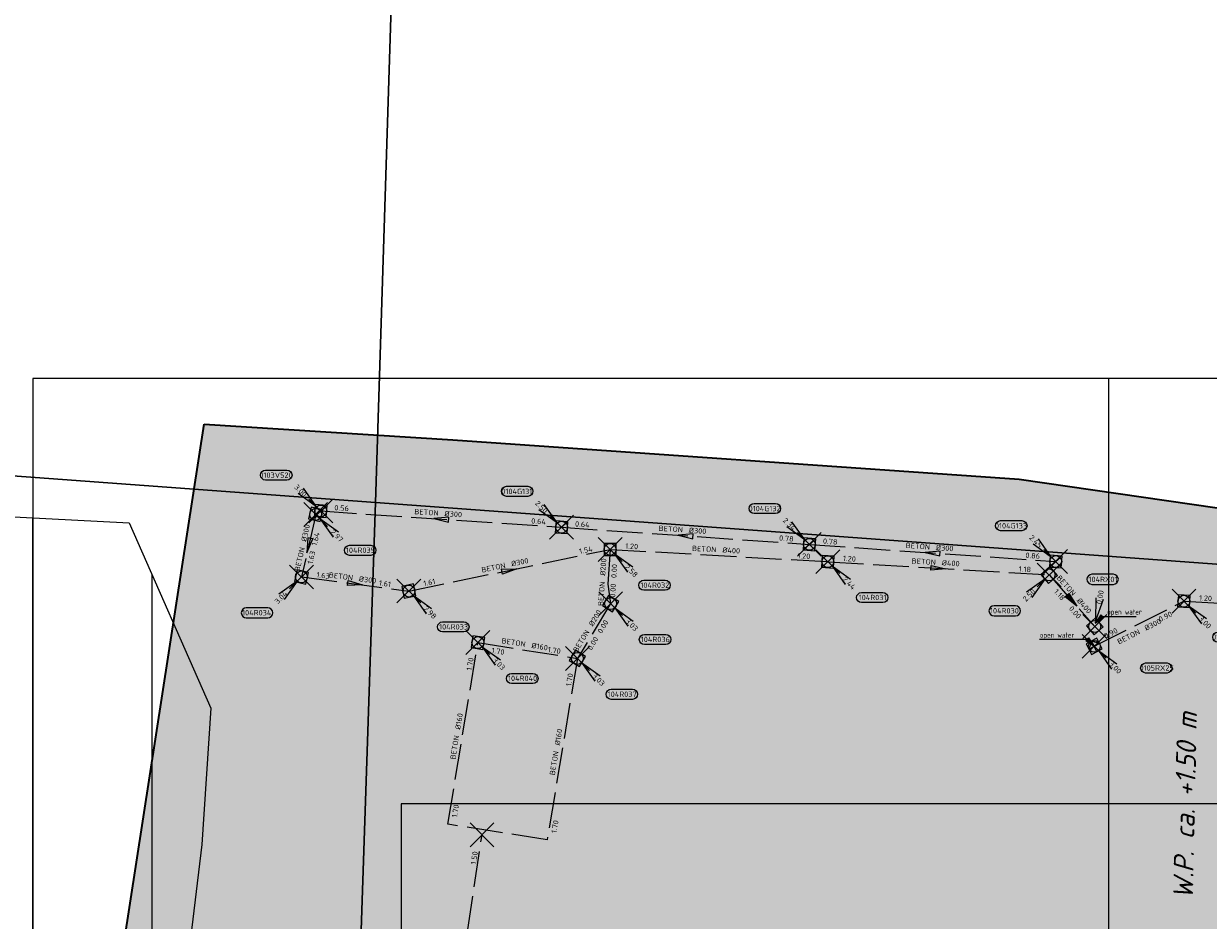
# Model space of a CAD drawing. Header units: metres. Extents: x 153214 to 171403, y 455965 to 463272.
# Tile 62 of 75: x 158398 to 158696, y 460841 to 461067. Entities that reach past the tile are written whole.
import ezdxf
from ezdxf.enums import TextEntityAlignment as Align

# ---------------------------------------------------------------- set-up
doc = ezdxf.new("R2010")
doc.units = ezdxf.units.M
doc.header["$PDMODE"] = 3
doc.header["$PDSIZE"] = 3
for name, pattern in [('DASHED', [7, 5, -2]), ('RI-GWA_BETON-SO', [11.4, 9, -2.4]), ('RI-HWA_BETON-SO', [11.4, 9, -2.4])]:
    doc.linetypes.add(name, pattern=pattern)
doc.layers.get('0').update_dxf_attribs({"lineweight": 25})
doc.layers.get('defpoints').update_dxf_attribs({"lineweight": 25})
for name, color, linetype in [('2025 hatch', 41, 'Continuous'), ('2026', 10, 'Continuous'), ('2026 hatch', 10, 'Continuous'), ('B-OI-RI-GWA_RIOOLLEIDING_BETON_300-G', 12, 'RI-GWA_BETON-SO'), ('B-OI-RI-GWA_RIOOLPUT_INSPECTIEPUT-S', 12, 'Continuous'), ('B-OI-RI-HWA_PUTNUMMER-S', 154, 'Continuous'), ('B-OI-RI-HWA_RIOOLLEIDING_BETON_160-G', 154, 'RI-HWA_BETON-SO'), ('B-OI-RI-HWA_RIOOLLEIDING_BETON_200-G', 154, 'RI-HWA_BETON-SO'), ('B-OI-RI-HWA_RIOOLLEIDING_BETON_300-G', 154, 'RI-HWA_BETON-SO'), ('B-OI-RI-HWA_RIOOLLEIDING_BETON_400-G', 154, 'RI-HWA_BETON-SO'), ('B-OI-RI-HWA_RIOOLPUT_OVERSTORTPUT-S', 154, 'Continuous'), ('B-OI-T15-OPMERKINGEN', 124, 'Continuous'), ('B-RI-AP', 1, 'Continuous'), ('b-ri-t50-wp', 3, 'Continuous')]:
    doc.layers.add(name, color=color, linetype=linetype)
for name, color, linetype, lineweight in [('B-OI-RI-GWA_PUTNUMMER-S', 12, 'Continuous', 25), ('B-OI-RI-GWA_STROOMRICHTING-S', 12, 'Continuous', 25), ('B-OI-RI-HWA_RIOOLPUT_INSPECTIEPUT-S', 154, 'Continuous', 25), ('B-OI-RI-HWA_STROOMRICHTING-S', 154, 'Continuous', 25), ('N-WE-RI-GRENS_WERK-G', 11, 'XX-WERKGRENS 1', 35), ('X-XX-AL-TEKENBLAD-KADER-G-ELK JAAR', 1, 'Continuous', 25), ('X-XX-AL-TEKENBLAD-KADER-G-OZ', 2, 'Continuous', 25)]:
    doc.layers.add(name, color=color, linetype=linetype, lineweight=lineweight)
for name, color, linetype, plot in [('inspectieput', 7, 'Continuous', False), ('onbekend', 7, 'Continuous', False), ('uitlaatconstructie', 7, 'Continuous', False)]:
    doc.layers.add(name, color=color, linetype=linetype, plot=plot)
doc.styles.add('NLCS-ISO', font='isocpeur.ttf')
doc.styles.add('NLCS-ISO-M750-T18_CURSIEF', font='NLCS-ISO.ttf', dxfattribs={"oblique": 15, "height": 1.35})
doc.styles.add('NLCS-ISO-M750-T35', font='NLCS-ISO.ttf', dxfattribs={"height": 2.625})
doc.linetypes.add('XX-WERKGRENS 1', pattern='A,0,[137,NLCS.SHX,S=0.05,R=0,X=-0.55,Y=-0.675],-3', length=3)

# ---------------------------------------------------------------- blocks, each defined once
blk = doc.blocks.new('*U19')
at = {"ltscale": 0.1}
blk.add_hatch(color=256, dxfattribs=at).paths.add_polyline_path([(-2.5, 0), (2.5, -0.83), (2.5, 0.83)])
at = {"ltscale": 0.1, "flags": 128}
blk.add_lwpolyline([(-2.5, 0), (2.5, -0.83), (2.5, 0.83)], close=True, dxfattribs=at)
at = {"ltscale": 0.1, "style": 'NLCS-ISO'}
for tag, p in [('BOBL', (-29.89, 0)), ('MAT', (-1, 0.5))]:
    blk.add_attdef(tag, text='', height=1.8, dxfattribs=at).set_placement(p, align=Align.BOTTOM_RIGHT)
for tag, p in [('DIA', (1, 0.5)), ('BOBR', (28.95, -0.01))]:
    blk.add_attdef(tag, text='', height=1.8, dxfattribs=at).set_placement(p, align=Align.BOTTOM_LEFT)
at = {"layer": 'defpoints', "ltscale": 0.1, "style": 'NLCS-ISO', "flags": 1}
blk.add_attdef('JVA', text='', height=1.8, dxfattribs=at).set_placement((0, -1), align=Align.TOP_CENTER)
blk = doc.blocks.new('*U30')
at = {"ltscale": 0.1, "style": 'NLCS-ISO'}
for tag, p in [('MAT', (-1, 0.5)), ('BOBL', (-1.4, -3.24))]:
    blk.add_attdef(tag, text='', height=1.8, dxfattribs=at).set_placement(p, align=Align.BOTTOM_RIGHT)
for tag, p in [('DIA', (1, 0.5)), ('BOBR', (0.46, -3.24))]:
    blk.add_attdef(tag, text='', height=1.8, dxfattribs=at).set_placement(p, align=Align.BOTTOM_LEFT)
at = {"layer": 'defpoints', "ltscale": 0.1, "style": 'NLCS-ISO', "flags": 1}
blk.add_attdef('JVA', text='', height=1.8, dxfattribs=at).set_placement((0, -1), align=Align.TOP_CENTER)
blk = doc.blocks.new('*U31')
at = {"ltscale": 0.1, "style": 'NLCS-ISO'}
for tag, p in [('MAT', (-1, 0.5)), ('BOBL', (-7.57, -3.24))]:
    blk.add_attdef(tag, text='', height=1.8, dxfattribs=at).set_placement(p, align=Align.BOTTOM_RIGHT)
for tag, p in [('DIA', (1, 0.5)), ('BOBR', (6.62, 0))]:
    blk.add_attdef(tag, text='', height=1.8, dxfattribs=at).set_placement(p, align=Align.BOTTOM_LEFT)
at = {"layer": 'defpoints', "ltscale": 0.1, "style": 'NLCS-ISO', "flags": 1}
blk.add_attdef('JVA', text='', height=1.8, dxfattribs=at).set_placement((0, -1), align=Align.TOP_CENTER)
blk = doc.blocks.new('*U39')
at = {"ltscale": 0.1}
blk.add_hatch(color=256, dxfattribs=at).paths.add_polyline_path([(-2.5, 0), (2.5, -0.83), (2.5, 0.83)])
at = {"ltscale": 0.1, "flags": 128}
blk.add_lwpolyline([(-2.5, 0), (2.5, -0.83), (2.5, 0.83)], close=True, dxfattribs=at)
at = {"ltscale": 0.1, "style": 'NLCS-ISO'}
for tag, p in [('BOBL', (-32.06, 0)), ('MAT', (-1, 0.5))]:
    blk.add_attdef(tag, text='', height=1.8, dxfattribs=at).set_placement(p, align=Align.BOTTOM_RIGHT)
for tag, p in [('DIA', (1, 0.5)), ('BOBR', (31.11, -0.01))]:
    blk.add_attdef(tag, text='', height=1.8, dxfattribs=at).set_placement(p, align=Align.BOTTOM_LEFT)
at = {"layer": 'defpoints', "ltscale": 0.1, "style": 'NLCS-ISO', "flags": 1}
blk.add_attdef('JVA', text='', height=1.8, dxfattribs=at).set_placement((0, -1), align=Align.TOP_CENTER)
blk = doc.blocks.new('*U40')
at = {"ltscale": 0.1}
blk.add_hatch(color=256, dxfattribs=at).paths.add_polyline_path([(-2.5, 0), (2.5, -0.83), (2.5, 0.83)])
at = {"ltscale": 0.1, "flags": 128}
blk.add_lwpolyline([(-2.5, 0), (2.5, -0.83), (2.5, 0.83)], close=True, dxfattribs=at)
at = {"ltscale": 0.1, "style": 'NLCS-ISO'}
for tag, p in [('BOBL', (-32.3, 0)), ('MAT', (-1, 0.5))]:
    blk.add_attdef(tag, text='', height=1.8, dxfattribs=at).set_placement(p, align=Align.BOTTOM_RIGHT)
for tag, p in [('DIA', (1, 0.5)), ('BOBR', (31.36, -0.01))]:
    blk.add_attdef(tag, text='', height=1.8, dxfattribs=at).set_placement(p, align=Align.BOTTOM_LEFT)
at = {"layer": 'defpoints', "ltscale": 0.1, "style": 'NLCS-ISO', "flags": 1}
blk.add_attdef('JVA', text='', height=1.8, dxfattribs=at).set_placement((0, -1), align=Align.TOP_CENTER)
blk = doc.blocks.new('*U41')
at = {"ltscale": 0.1}
blk.add_hatch(color=256, dxfattribs=at).paths.add_polyline_path([(-2.5, 0), (2.5, -0.83), (2.5, 0.83)])
at = {"ltscale": 0.1, "flags": 128}
blk.add_lwpolyline([(-2.5, 0), (2.5, -0.83), (2.5, 0.83)], close=True, dxfattribs=at)
at = {"ltscale": 0.1, "style": 'NLCS-ISO'}
for tag, p in [('BOBL', (-31.12, 0)), ('MAT', (-1, 0.5))]:
    blk.add_attdef(tag, text='', height=1.8, dxfattribs=at).set_placement(p, align=Align.BOTTOM_RIGHT)
for tag, p in [('DIA', (1, 0.5)), ('BOBR', (30.17, -0.01))]:
    blk.add_attdef(tag, text='', height=1.8, dxfattribs=at).set_placement(p, align=Align.BOTTOM_LEFT)
at = {"layer": 'defpoints', "ltscale": 0.1, "style": 'NLCS-ISO', "flags": 1}
blk.add_attdef('JVA', text='', height=1.8, dxfattribs=at).set_placement((0, -1), align=Align.TOP_CENTER)
blk = doc.blocks.new('*U44')
at = {"ltscale": 0.1}
blk.add_hatch(color=256, dxfattribs=at).paths.add_polyline_path([(2.5, 0), (-2.5, -0.83), (-2.5, 0.83)])
at = {"ltscale": 0.1, "flags": 128}
blk.add_lwpolyline([(2.5, 0), (-2.5, -0.83), (-2.5, 0.83)], close=True, dxfattribs=at)
at = {"ltscale": 0.1, "style": 'NLCS-ISO'}
for tag, p in [('MAT', (-1, 0.5)), ('BOBL', (-2.2, -3.24))]:
    blk.add_attdef(tag, text='', height=1.8, dxfattribs=at).set_placement(p, align=Align.BOTTOM_RIGHT)
for tag, p in [('DIA', (1, 0.5)), ('BOBR', (1.26, -3.24))]:
    blk.add_attdef(tag, text='', height=1.8, dxfattribs=at).set_placement(p, align=Align.BOTTOM_LEFT)
at = {"layer": 'defpoints', "ltscale": 0.1, "style": 'NLCS-ISO', "flags": 1}
blk.add_attdef('JVA', text='', height=1.8, dxfattribs=at).set_placement((0, -1), align=Align.TOP_CENTER)
blk = doc.blocks.new('*U45')
at = {"ltscale": 0.1}
blk.add_hatch(color=256, dxfattribs=at).paths.add_polyline_path([(2.5, 0), (-2.5, -0.83), (-2.5, 0.83)])
at = {"ltscale": 0.1, "flags": 128}
blk.add_lwpolyline([(2.5, 0), (-2.5, -0.83), (-2.5, 0.83)], close=True, dxfattribs=at)
at = {"ltscale": 0.1, "style": 'NLCS-ISO'}
for tag, p in [('BOBL', (-27.83, 0)), ('MAT', (-1, 0.5))]:
    blk.add_attdef(tag, text='', height=1.8, dxfattribs=at).set_placement(p, align=Align.BOTTOM_RIGHT)
for tag, p in [('DIA', (1, 0.5)), ('BOBR', (26.88, -0.01))]:
    blk.add_attdef(tag, text='', height=1.8, dxfattribs=at).set_placement(p, align=Align.BOTTOM_LEFT)
at = {"layer": 'defpoints', "ltscale": 0.1, "style": 'NLCS-ISO', "flags": 1}
blk.add_attdef('JVA', text='', height=1.8, dxfattribs=at).set_placement((0, -1), align=Align.TOP_CENTER)
blk = doc.blocks.new('*U46')
at = {"ltscale": 0.1, "style": 'NLCS-ISO'}
for tag, p in [('BOBL', (-27.22, 0)), ('MAT', (-1, 0.5))]:
    blk.add_attdef(tag, text='', height=1.8, dxfattribs=at).set_placement(p, align=Align.BOTTOM_RIGHT)
for tag, p in [('DIA', (1, 0.5)), ('BOBR', (26.27, -0.01))]:
    blk.add_attdef(tag, text='', height=1.8, dxfattribs=at).set_placement(p, align=Align.BOTTOM_LEFT)
at = {"layer": 'defpoints', "ltscale": 0.1, "style": 'NLCS-ISO', "flags": 1}
blk.add_attdef('JVA', text='', height=1.8, dxfattribs=at).set_placement((0, -1), align=Align.TOP_CENTER)
blk = doc.blocks.new('*U47')
at = {"ltscale": 0.1}
blk.add_hatch(color=256, dxfattribs=at).paths.add_polyline_path([(2.5, 0), (-2.5, -0.83), (-2.5, 0.83)])
at = {"ltscale": 0.1, "flags": 128}
blk.add_lwpolyline([(2.5, 0), (-2.5, -0.83), (-2.5, 0.83)], close=True, dxfattribs=at)
at = {"ltscale": 0.1, "style": 'NLCS-ISO'}
for tag, p in [('BOBL', (-25.11, 0)), ('MAT', (-1, 0.5))]:
    blk.add_attdef(tag, text='', height=1.8, dxfattribs=at).set_placement(p, align=Align.BOTTOM_RIGHT)
for tag, p in [('DIA', (1, 0.5)), ('BOBR', (24.16, -0.01))]:
    blk.add_attdef(tag, text='', height=1.8, dxfattribs=at).set_placement(p, align=Align.BOTTOM_LEFT)
at = {"layer": 'defpoints', "ltscale": 0.1, "style": 'NLCS-ISO', "flags": 1}
blk.add_attdef('JVA', text='', height=1.8, dxfattribs=at).set_placement((0, -1), align=Align.TOP_CENTER)
blk = doc.blocks.new('*U48')
at = {"ltscale": 0.1}
blk.add_hatch(color=256, dxfattribs=at).paths.add_polyline_path([(-2.5, 0), (2.5, -0.83), (2.5, 0.83)])
at = {"ltscale": 0.1, "flags": 128}
blk.add_lwpolyline([(-2.5, 0), (2.5, -0.83), (2.5, 0.83)], close=True, dxfattribs=at)
at = {"ltscale": 0.1, "style": 'NLCS-ISO'}
for tag, p in [('MAT', (-1, 0.5)), ('BOBL', (-1.41, -3.24))]:
    blk.add_attdef(tag, text='', height=1.8, dxfattribs=at).set_placement(p, align=Align.BOTTOM_RIGHT)
for tag, p in [('DIA', (1, 0.5)), ('BOBR', (0.47, -3.24))]:
    blk.add_attdef(tag, text='', height=1.8, dxfattribs=at).set_placement(p, align=Align.BOTTOM_LEFT)
at = {"layer": 'defpoints', "ltscale": 0.1, "style": 'NLCS-ISO', "flags": 1}
blk.add_attdef('JVA', text='', height=1.8, dxfattribs=at).set_placement((0, -1), align=Align.TOP_CENTER)
blk = doc.blocks.new('*U80')
at = {"ltscale": 0.1}
blk.add_hatch(color=256, dxfattribs=at).paths.add_polyline_path([(2.5, 0), (-2.5, -0.83), (-2.5, 0.83)])
at = {"ltscale": 0.1, "flags": 128}
blk.add_lwpolyline([(2.5, 0), (-2.5, -0.83), (-2.5, 0.83)], close=True, dxfattribs=at)
at = {"ltscale": 0.1, "style": 'NLCS-ISO'}
for tag, p in [('BOBL', (-8.81, 0)), ('MAT', (-1, 0.5))]:
    blk.add_attdef(tag, text='', height=1.8, dxfattribs=at).set_placement(p, align=Align.BOTTOM_RIGHT)
for tag, p in [('DIA', (1, 0.5)), ('BOBR', (7.87, 0))]:
    blk.add_attdef(tag, text='', height=1.8, dxfattribs=at).set_placement(p, align=Align.BOTTOM_LEFT)
at = {"layer": 'defpoints', "ltscale": 0.1, "style": 'NLCS-ISO', "flags": 1}
blk.add_attdef('JVA', text='', height=1.8, dxfattribs=at).set_placement((0, -1), align=Align.TOP_CENTER)
blk = doc.blocks.new('B-SRI-PUT_HWA-SO')
at = {"lineweight": -3, "flags": 128}
blk.add_lwpolyline([(-2, -2), (2, -2), (2, 2), (-2, 2)], close=True, dxfattribs=at)
at = {"lineweight": -3}
blk.add_circle((0, 0), 2, dxfattribs=at)
blk = doc.blocks.new('*U832')
for q in [(0.46, 9.57), (2.92, 9.13)]:
    blk.add_line((0.36, 1.97), q)
blk.add_lwpolyline([(6.22, 17.5), (-0.94, 17.5, 1), (-0.94, 14.12), (6.22, 14.12, 1)], format="xyb", close=True)
at = {"ltscale": 0.1, "style": 'NLCS-ISO'}
blk.add_attdef('PUTNR', text='', height=1.8, dxfattribs=at).set_placement((2.75, 15.78), align=Align.MIDDLE_CENTER)
blk.add_attdef('PUTHGT', text='', height=1.8, rotation=79.7655, dxfattribs=at).set_placement((1.33, 7.53), align=Align.MIDDLE_LEFT)
blk = doc.blocks.new('*U368')
for q in [(5.83, -7.6), (7.6, -5.83)]:
    blk.add_line((1.41, -1.41), q)
blk.add_lwpolyline([(18.48, -13.72), (11.32, -13.72, -1), (11.32, -10.34), (18.48, -10.34, -1)], format="xyb", close=True)
at = {"ltscale": 0.1, "style": 'NLCS-ISO'}
blk.add_attdef('PUTHGT', text='', height=1.8, rotation=315, dxfattribs=at).set_placement((5.39, -5.43), align=Align.MIDDLE_LEFT)
blk.add_attdef('PUTNR', text='', height=1.8, dxfattribs=at).set_placement((15, -10.2), align=Align.MIDDLE_CENTER)
blk = doc.blocks.new('*U376')
for q in [(-7.6, -5.83), (-5.83, -7.6)]:
    blk.add_line((-1.41, -1.41), q)
blk.add_lwpolyline([(-18.48, -13.72), (-11.32, -13.72, 1), (-11.32, -10.34), (-18.48, -10.34, 1)], format="xyb", close=True)
at = {"ltscale": 0.1, "style": 'NLCS-ISO'}
blk.add_attdef('PUTHGT', text='', height=1.8, rotation=45, dxfattribs=at).set_placement((-8.44, -8.48), align=Align.MIDDLE_LEFT)
blk.add_attdef('PUTNR', text='', height=1.8, dxfattribs=at).set_placement((-15, -10.2), align=Align.MIDDLE_CENTER)
blk = doc.blocks.new('B-SRI-PUT_GWA-SO')
blk.add_line((-1.41, -1.41), (1.41, 1.41))
blk.add_lwpolyline([(-2, -2), (2, -2), (2, 2), (-2, 2)], close=True)
blk.add_circle((0, 0), 2)
blk = doc.blocks.new('*U381')
for q in [(-7.6, 5.83), (-5.83, 7.6)]:
    blk.add_line((-1.41, 1.41), q)
blk.add_lwpolyline([(-18.48, 13.72), (-11.32, 13.72, -1), (-11.32, 10.34), (-18.48, 10.34, -1)], format="xyb", close=True)
at = {"ltscale": 0.1, "style": 'NLCS-ISO'}
blk.add_attdef('PUTNR', text='', height=1.8, dxfattribs=at).set_placement((-15, 12), align=Align.MIDDLE_CENTER)
blk.add_attdef('PUTHGT', text='', height=1.8, rotation=315, dxfattribs=at).set_placement((-8.44, 8.48), align=Align.MIDDLE_LEFT)
blk = doc.blocks.new('*U380')
at = {"ltscale": 0.1, "style": 'NLCS-ISO'}
for tag, p in [('MAT', (-1, 0.5)), ('BOBL', (-23.87, -3.24))]:
    blk.add_attdef(tag, text='', height=1.8, dxfattribs=at).set_placement(p, align=Align.BOTTOM_RIGHT)
for tag, p in [('DIA', (1, 0.5)), ('BOBR', (21.15, -0.01))]:
    blk.add_attdef(tag, text='', height=1.8, dxfattribs=at).set_placement(p, align=Align.BOTTOM_LEFT)
at = {"layer": 'defpoints', "ltscale": 0.1, "style": 'NLCS-ISO', "flags": 1}
blk.add_attdef('JVA', text='', height=1.8, dxfattribs=at).set_placement((0, -1), align=Align.TOP_CENTER)
blk = doc.blocks.new('*U808')
at = {"ltscale": 0.1}
blk.add_hatch(color=256, dxfattribs=at).paths.add_polyline_path([(-2.5, 0), (2.5, -0.83), (2.5, 0.83)])
at = {"ltscale": 0.1, "flags": 128}
blk.add_lwpolyline([(-2.5, 0), (2.5, -0.83), (2.5, 0.83)], close=True, dxfattribs=at)
at = {"ltscale": 0.1, "style": 'NLCS-ISO'}
for tag, p in [('BOBL', (-24.6, 0)), ('MAT', (-1, 0.5))]:
    blk.add_attdef(tag, text='', height=1.8, dxfattribs=at).set_placement(p, align=Align.BOTTOM_RIGHT)
for tag, p in [('DIA', (1, 0.5)), ('BOBR', (23.66, -0.01))]:
    blk.add_attdef(tag, text='', height=1.8, dxfattribs=at).set_placement(p, align=Align.BOTTOM_LEFT)
at = {"layer": 'defpoints', "ltscale": 0.1, "style": 'NLCS-ISO', "flags": 1}
blk.add_attdef('JVA', text='', height=1.8, dxfattribs=at).set_placement((0, -1), align=Align.TOP_CENTER)
blk = doc.blocks.new('*U778')
at = {"ltscale": 0.1, "style": 'NLCS-ISO'}
for tag, p in [('BOBL', (-7.49, 0)), ('MAT', (-1, -3.74))]:
    blk.add_attdef(tag, text='', height=1.8, dxfattribs=at).set_placement(p, align=Align.BOTTOM_RIGHT)
for tag, p in [('DIA', (1, -3.74)), ('BOBR', (6.55, -3.24))]:
    blk.add_attdef(tag, text='', height=1.8, dxfattribs=at).set_placement(p, align=Align.BOTTOM_LEFT)
at = {"layer": 'defpoints', "ltscale": 0.1, "style": 'NLCS-ISO', "flags": 1}
blk.add_attdef('JVA', text='', height=1.8, dxfattribs=at).set_placement((0, -1), align=Align.TOP_CENTER)
blk = doc.blocks.new('B-SRI-PUT_OVERSTORT-SO')
for p, q in [((0, 2), (-2, 0)), ((-2, 0), (2, 0)), ((0, -2), (0, 2)), ((2, 0), (0, 2))]:
    blk.add_line(p, q)
blk.add_lwpolyline([(-2, -2), (2, -2), (2, 2), (-2, 2)], close=True)
blk.add_circle((0, 0), 2)
blk = doc.blocks.new('*U988')
for q in [(5.83, -7.6), (7.6, -5.83)]:
    blk.add_line((1.41, -1.41), q)
blk.add_lwpolyline([(24.4, -8.96), (17.24, -8.96, -1), (17.24, -5.58), (24.4, -5.58, -1)], format="xyb", close=True)
at = {"ltscale": 0.1, "style": 'NLCS-ISO'}
blk.add_attdef('PUTHGT', text='', height=1.8, rotation=315, dxfattribs=at).set_placement((5.39, -5.43), align=Align.MIDDLE_LEFT)
blk.add_attdef('PUTNR', text='', height=1.8, dxfattribs=at).set_placement((20.92, -5.44), align=Align.MIDDLE_CENTER)

msp = doc.modelspace()

# ---------------------------------------------------------------- hatches: boundary and pattern name
at = {"layer": '2025 hatch', "transparency": 33554559}
h = msp.add_hatch(color=256, dxfattribs=at)
h.dxf.hatch_style = 1
h.paths.add_polyline_path([(159077.62, 460637.99), (159096.81, 460899.87), (158916.01, 460923.23), (158728.53, 460940.58), (158648.07, 460952.21), (158505.67, 460962.09), (158443.15, 460966.04), (158437.59, 460930.28), (158417.94, 460803.32), (158405.79, 460653.47), (158403.54, 460424.19), (158224.71, 460467.81), (158223.62, 460431.46), (158205.99, 460326.23), (158208, 460209.19), (158333.86, 460034.55), (158673.49, 460044.25), (158690.12, 459907.56), (158701.58, 459662.33), (158981.45, 459660.79), (159001.96, 459738.54), (159036.42, 459986.73), (159035.05, 460076.51), (159048.95, 460271.09), (159051.55, 460363.07), (159057.51, 460426.77)])
at = {"layer": '2026 hatch', "transparency": 33554559}
h = msp.add_hatch(dxfattribs=at)
h.set_pattern_fill('ANSI31', color=256, scale=30, angle=225)
h.set_pattern_definition([(270, (0, 0), (30, -4e-15), [])])
h.paths.add_polyline_path([(158453.35, 460450.29), (158387.41, 460447.75), (158306.58, 460452.99), (158180.75, 460464.59), (158072.14, 460470.66), (158050.11, 460563.47), (158052.8, 460806.76), (158080.43, 460975.32), (158153.89, 460954.2), (158231.16, 460949.57), (158330.64, 460946.13), (158424.29, 460941.27), (158444.79, 460894.7), (158442.51, 460860.4), (158435.42, 460801.27), (158500.5, 460806.09), (158441.57, 460708.79), (158429.62, 460648.2)])

# ---------------------------------------------------------------- linework, layer by layer
at = {"layer": '2026', "flags": 128}
msp.add_lwpolyline([(158453.35, 460450.29), (158387.41, 460447.75), (158306.58, 460452.99), (158180.75, 460464.59), (158072.14, 460470.66), (158050.11, 460563.47), (158052.8, 460806.76), (158080.43, 460975.32), (158153.89, 460954.2), (158231.16, 460949.57), (158330.64, 460946.13), (158424.29, 460941.27), (158444.79, 460894.7), (158442.51, 460860.4), (158435.42, 460801.27), (158500.5, 460806.09), (158441.57, 460708.79), (158429.62, 460648.2)], close=True, dxfattribs=at)
at = {"layer": 'B-OI-RI-GWA_RIOOLLEIDING_BETON_300-G'}
for p, q in [((158472.43, 460944.24), (158532.98, 460940.16)), ((158532.98, 460940.16), (158595.29, 460935.85)), ((158595.29, 460935.85), (158657.23, 460931.52)), ((158504.33, 460804.64), (158512.99, 460862.84))]:
    msp.add_line(p, q, dxfattribs=at)
at = {"layer": 'B-OI-RI-HWA_RIOOLLEIDING_BETON_160-G'}
msp.add_line((158511.93, 460911.16), (158536.97, 460907.17), dxfattribs=at)
msp.add_lwpolyline([(158536.85, 460907.24), (158536.97, 460907.17), (158529.37, 460861.57), (158504.41, 460865.48), (158511.93, 460911.16)], dxfattribs=at)
at = {"layer": 'B-OI-RI-HWA_RIOOLLEIDING_BETON_200-G'}
msp.add_line((158545.31, 460920.95), (158536.97, 460907.17), dxfattribs=at)
msp.add_lwpolyline([(158545.18, 460934.58), (158544.64, 460925.84), (158545.31, 460920.95)], dxfattribs=at)
at = {"layer": 'B-OI-RI-HWA_RIOOLLEIDING_BETON_300-G'}
for p, q in [((158471.17, 460943.37), (158467.59, 460927.65)), ((158494.58, 460924.11), (158545.18, 460934.58)), ((158467.59, 460927.65), (158494.58, 460924.11)), ((158666.91, 460910.21), (158689.47, 460921.55)), ((158689.47, 460921.55), (158740.3, 460918.63))]:
    msp.add_line(p, q, dxfattribs=at)
at = {"layer": 'B-OI-RI-HWA_RIOOLLEIDING_BETON_400-G'}
for p, q in [((158545.18, 460934.58), (158599.93, 460931.49)), ((158599.93, 460931.49), (158655.58, 460928.16)), ((158655.58, 460928.16), (158667.05, 460915.2))]:
    msp.add_line(p, q, dxfattribs=at)
at = {"layer": 'B-RI-AP', "flags": 128}
for points in [[(158667.15, 460916.04), (158669.28, 460917.45), (158668.56, 460918.17), (158667.15, 460916.04), (158668.68, 460918.05), (158668.8, 460917.93), (158667.15, 460916.04), (158669.04, 460917.69), (158669.16, 460917.57), (158667.15, 460916.04), (158668.86, 460917.75), (158677.45, 460917.69)], [(158666.91, 460910.21), (158664.78, 460911.62), (158665.5, 460912.34), (158666.91, 460910.21), (158665.38, 460912.22), (158665.26, 460912.1), (158666.91, 460910.21), (158665.02, 460911.86), (158664.9, 460911.74), (158666.91, 460910.21), (158665.2, 460911.92), (158653.11, 460911.92)]]:
    msp.add_lwpolyline(points, dxfattribs=at)
at = {"layer": 'defpoints', "color": 6, "flags": 128}
for points in [[(158502.17, 461453.19), (157998.54, 461599.61), (157912.2, 461603.76), (157553.54, 461616.55), (157554.51, 461607.91), (157690.65, 461031.71), (157941.59, 460986.37), (158091.43, 460975.36), (158486.16, 460946.35)], [(158502.17, 461453.19), (157998.54, 461599.61), (157912.2, 461603.76), (157553.54, 461616.55), (157554.51, 461607.91), (157690.65, 461031.71), (157941.59, 460986.37), (158091.43, 460975.36), (158486.16, 460946.35)], [(159132.17, 461253.12), (158798.49, 461397.17), (158502.17, 461453.19), (158486.16, 460946.35), (158996.03, 460909.01), (159126.83, 460850.32)], [(159132.17, 461253.12), (158798.49, 461397.17), (158502.17, 461453.19), (158486.16, 460946.35), (158996.03, 460909.01), (159126.83, 460850.32)], [(158486.16, 460946.35), (158091.43, 460975.36), (158077.73, 460468.85), (158470.14, 460466.19)], [(158486.16, 460946.35), (158091.43, 460975.36), (158077.73, 460468.85), (158470.14, 460466.19)], [(159089.46, 460639.58), (159126.83, 460850.32), (158996.03, 460909.01), (158486.16, 460946.35), (158470.14, 460466.19), (158535.68, 460367), (158646.33, 460359.48), (158739.76, 460359.48), (158825.18, 460428.84), (159060.09, 460428.84)], [(159089.46, 460639.58), (159126.83, 460850.32), (158996.03, 460909.01), (158486.16, 460946.35), (158470.14, 460466.19), (158535.68, 460367), (158646.33, 460359.48), (158739.76, 460359.48), (158825.18, 460428.84), (159060.09, 460428.84)]]:
    msp.add_lwpolyline(points, close=True, dxfattribs=at)
at = {"layer": 'inspectieput'}
for p in [(158471.17, 460943.37), (158472.43, 460944.24), (158472.43, 460944.24), (158532.98, 460940.16), (158595.29, 460935.85), (158545.18, 460934.58), (158599.93, 460931.49), (158657.23, 460931.52), (158467.59, 460927.65), (158655.58, 460928.16), (158494.58, 460924.11), (158545.31, 460920.95), (158689.47, 460921.55), (158667.05, 460915.2), (158511.93, 460911.16), (158536.97, 460907.17)]:
    msp.add_point(p, dxfattribs=at)
at = {"layer": 'N-WE-RI-GRENS_WERK-G', "ltscale": 0.5, "flags": 128}
msp.add_lwpolyline([(158443.15, 460966.04), (158505.67, 460962.09), (158648.07, 460952.21), (158728.53, 460940.58), (158916.01, 460923.23), (159096.81, 460899.87), (159077.62, 460637.99), (159057.51, 460426.77), (159051.55, 460363.07), (159048.95, 460271.09), (159035.05, 460076.51), (159036.42, 459986.73), (159001.96, 459738.54), (158981.45, 459660.79), (158701.58, 459662.33), (158690.12, 459907.56), (158673.49, 460044.25), (158333.86, 460034.55), (158208, 460209.19), (158205.99, 460326.23), (158223.62, 460431.46), (158224.71, 460467.81), (158403.54, 460424.19), (158405.79, 460653.47), (158417.94, 460803.32), (158437.59, 460930.28), (158443.15, 460966.04)], dxfattribs=at)
at = {"layer": 'onbekend'}
msp.add_point((158512.99, 460862.84), dxfattribs=at)
at = {"layer": 'uitlaatconstructie'}
msp.add_point((158666.91, 460910.21), dxfattribs=at)
at = {"layer": 'X-XX-AL-TEKENBLAD-KADER-G-ELK JAAR', "linetype": 'DASHED', "elevation": -0.01, "flags": 128}
msp.add_lwpolyline([(158801.92, 460870.63), (158492.62, 460870.63), (158492.62, 460640.85), (158801.92, 460640.85)], close=True, dxfattribs=at)
at = {"layer": 'X-XX-AL-TEKENBLAD-KADER-G-ELK JAAR', "linetype": 'Continuous', "elevation": -0.01, "flags": 128}
msp.add_lwpolyline([(158801.92, 460870.63), (158492.62, 460870.63), (158492.62, 460640.85), (158801.92, 460640.85)], close=True, dxfattribs=at)
at = {"layer": 'X-XX-AL-TEKENBLAD-KADER-G-OZ', "elevation": -0.01, "flags": 128}
for points in [[(158830.54, 460977.54), (158400.04, 460977.54), (158400.04, 460361.79), (158680.54, 460361.79), (158680.54, 460446.07), (158830.54, 460446.07)], [(159101.04, 460977.54), (158670.54, 460977.54), (158670.54, 460361.79), (158951.04, 460361.79), (158951.04, 460446.07), (159101.04, 460446.07)]]:
    msp.add_lwpolyline(points, close=True, dxfattribs=at)

# ---------------------------------------------------------------- block references
at = {"layer": 'B-OI-RI-GWA_PUTNUMMER-S', "xscale": 0.75, "yscale": 0.75, "zscale": 0.75}
for p, values in [((158472.43, 460944.24), {'PUTNR': '0103V520', 'PUTHGT': '3.00'}), ((158532.98, 460940.16), {'PUTNR': '0104G131', 'PUTHGT': '2.50'}), ((158595.29, 460935.85), {'PUTNR': '0104G132', 'PUTHGT': '2.34'}), ((158657.23, 460931.52), {'PUTNR': '0104G133', 'PUTHGT': '2.45'})]:
    msp.add_blockref('*U381', p, dxfattribs=at).add_auto_attribs(values)
at = {"layer": 'B-OI-RI-GWA_RIOOLPUT_INSPECTIEPUT-S', "xscale": 0.75, "yscale": 0.75, "zscale": 0.75}
for p, rotation in [((158472.43, 460944.24), 356.1448502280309), ((158532.98, 460940.16), 356.0413705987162), ((158595.29, 460935.85), 355.9947224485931), ((158657.23, 460931.52), 175.994722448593)]:
    msp.add_blockref('B-SRI-PUT_GWA-SO', p, dxfattribs=dict(at, rotation=rotation))
at = {"layer": 'B-OI-RI-GWA_STROOMRICHTING-S', "xscale": 0.75, "yscale": 0.75, "zscale": 0.75}
for name, p, rotation, values in [('*U41', (158502.71, 460942.21), 356.1448502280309, {'MAT': 'BETON', 'DIA': '%%c300', 'BOBL': '0.56', 'BOBR': '0.64'}), ('*U40', (158564.14, 460938.01), 356.0413705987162, {'MAT': 'BETON', 'DIA': '%%c300', 'BOBL': '0.64', 'BOBR': '0.78'}), ('*U39', (158626.26, 460933.68), 355.9947224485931, {'MAT': 'BETON', 'DIA': '%%c300', 'BOBL': '0.78', 'BOBR': '0.86'}), ('*U19', (158508.66, 460833.74), 81.5413542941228, {'MAT': 'BETON', 'DIA': '%%c300', 'BOBL': '1.30', 'BOBR': '1.50'})]:
    msp.add_blockref(name, p, dxfattribs=dict(at, rotation=rotation)).add_auto_attribs(values)
at = {"layer": 'B-OI-RI-HWA_PUTNUMMER-S'}
ref = msp.add_blockref('*U368', (158471.17, 460943.37), dxfattribs=dict(at, xscale=0.75, yscale=0.75, zscale=0.75))
ref.add_attrib('PUTNR', '104R035', dxfattribs={"layer": '0', "ltscale": 0.1, "height": 1.35, "style": 'NLCS-ISO'}).set_placement((158482.42, 460934.37), align=Align.MIDDLE_CENTER)
ref.add_attrib('PUTHGT', '2.97', dxfattribs={"layer": '0', "ltscale": 0.1, "height": 1.35, "rotation": 315, "style": 'NLCS-ISO'}).set_placement((158475.21, 460939.3), align=Align.MIDDLE_LEFT)
ref = msp.add_blockref('*U368', (158545.18, 460934.58), dxfattribs=dict(at, xscale=0.75, yscale=0.75, zscale=0.75))
ref.add_attrib('PUTNR', '104R032', dxfattribs={"layer": '0', "ltscale": 0.1, "height": 1.35, "style": 'NLCS-ISO'}).set_placement((158556.43, 460925.58), align=Align.MIDDLE_CENTER)
ref.add_attrib('PUTHGT', '2.58', dxfattribs={"layer": '0', "ltscale": 0.1, "height": 1.35, "rotation": 315, "style": 'NLCS-ISO'}).set_placement((158549.23, 460930.51), align=Align.MIDDLE_LEFT)
ref = msp.add_blockref('*U368', (158599.93, 460931.49), dxfattribs=dict(at, xscale=0.75, yscale=0.75, zscale=0.75))
ref.add_attrib('PUTNR', '104R031', dxfattribs={"layer": '0', "ltscale": 0.1, "height": 1.35, "style": 'NLCS-ISO'}).set_placement((158611.18, 460922.49), align=Align.MIDDLE_CENTER)
ref.add_attrib('PUTHGT', '2.44', dxfattribs={"layer": '0', "ltscale": 0.1, "height": 1.35, "rotation": 315, "style": 'NLCS-ISO'}).set_placement((158603.98, 460927.42), align=Align.MIDDLE_LEFT)
ref = msp.add_blockref('*U376', (158467.58, 460927.66), dxfattribs=dict(at, xscale=0.75, yscale=0.75, zscale=0.75))
ref.add_attrib('PUTNR', '104R034', dxfattribs={"layer": '0', "ltscale": 0.1, "height": 1.35, "style": 'NLCS-ISO'}).set_placement((158456.33, 460918.66), align=Align.MIDDLE_CENTER)
ref.add_attrib('PUTHGT', '3.04', dxfattribs={"layer": '0', "ltscale": 0.1, "height": 1.35, "rotation": 45, "style": 'NLCS-ISO'}).set_placement((158461.15, 460921.2), align=Align.MIDDLE_LEFT)
ref = msp.add_blockref('*U376', (158655.58, 460928.16), dxfattribs=dict(at, xscale=0.75, yscale=0.75, zscale=0.75))
ref.add_attrib('PUTNR', '104R030', dxfattribs={"layer": '0', "ltscale": 0.1, "height": 1.35, "style": 'NLCS-ISO'}).set_placement((158644.33, 460919.16), align=Align.MIDDLE_CENTER)
ref.add_attrib('PUTHGT', '2.50', dxfattribs={"layer": '0', "ltscale": 0.1, "height": 1.35, "rotation": 45, "style": 'NLCS-ISO'}).set_placement((158649.25, 460921.8), align=Align.MIDDLE_LEFT)
at = {"layer": 'B-OI-RI-HWA_PUTNUMMER-S', "xscale": 0.75, "yscale": 0.75, "zscale": 0.75}
msp.add_blockref('*U832', (158667.05, 460915.2), dxfattribs=at).add_auto_attribs({'PUTNR': '104RX01', 'PUTHGT': '0.00'})
at = {"layer": 'B-OI-RI-HWA_PUTNUMMER-S'}
ref = msp.add_blockref('*U368', (158494.58, 460924.11), dxfattribs=dict(at, xscale=0.75, yscale=0.75, zscale=0.75))
ref.add_attrib('PUTNR', '104R033', dxfattribs={"layer": '0', "ltscale": 0.1, "height": 1.35, "style": 'NLCS-ISO'}).set_placement((158505.83, 460915.11), align=Align.MIDDLE_CENTER)
ref.add_attrib('PUTHGT', '2.98', dxfattribs={"layer": '0', "ltscale": 0.1, "height": 1.35, "rotation": 315, "style": 'NLCS-ISO'}).set_placement((158498.63, 460920.04), align=Align.MIDDLE_LEFT)
ref = msp.add_blockref('*U368', (158545.31, 460920.95), dxfattribs=dict(at, xscale=0.75, yscale=0.75, zscale=0.75))
ref.add_attrib('PUTNR', '104R036', dxfattribs={"layer": '0', "ltscale": 0.1, "height": 1.35, "style": 'NLCS-ISO'}).set_placement((158556.56, 460911.95), align=Align.MIDDLE_CENTER)
ref.add_attrib('PUTHGT', '3.03', dxfattribs={"layer": '0', "ltscale": 0.1, "height": 1.35, "rotation": 315, "style": 'NLCS-ISO'}).set_placement((158549.35, 460916.88), align=Align.MIDDLE_LEFT)
ref = msp.add_blockref('*U368', (158689.47, 460921.55), dxfattribs=dict(at, xscale=0.75, yscale=0.75, zscale=0.75))
ref.add_attrib('PUTNR', '0105R075', dxfattribs={"layer": '0', "ltscale": 0.1, "height": 1.35, "style": 'NLCS-ISO'}).set_placement((158700.72, 460912.55), align=Align.MIDDLE_CENTER)
ref.add_attrib('PUTHGT', '3.00', dxfattribs={"layer": '0', "ltscale": 0.1, "height": 1.35, "rotation": 315, "style": 'NLCS-ISO'}).set_placement((158693.51, 460917.48), align=Align.MIDDLE_LEFT)
ref = msp.add_blockref('*U368', (158511.93, 460911.16), dxfattribs=dict(at, xscale=0.75, yscale=0.75, zscale=0.75))
ref.add_attrib('PUTNR', '104R040', dxfattribs={"layer": '0', "ltscale": 0.1, "height": 1.35, "style": 'NLCS-ISO'}).set_placement((158523.18, 460902.16), align=Align.MIDDLE_CENTER)
ref.add_attrib('PUTHGT', '3.03', dxfattribs={"layer": '0', "ltscale": 0.1, "height": 1.35, "rotation": 315, "style": 'NLCS-ISO'}).set_placement((158515.97, 460907.09), align=Align.MIDDLE_LEFT)
ref = msp.add_blockref('*U988', (158666.91, 460910.21), dxfattribs=dict(at, xscale=0.75, yscale=0.75, zscale=0.75))
ref.add_attrib('PUTNR', '0105RX25', dxfattribs={"layer": '0', "ltscale": 0.1, "height": 1.35, "style": 'NLCS-ISO'}).set_placement((158682.61, 460904.78), align=Align.MIDDLE_CENTER)
ref.add_attrib('PUTHGT', '3.00', dxfattribs={"layer": '0', "ltscale": 0.1, "height": 1.35, "rotation": 315, "style": 'NLCS-ISO'}).set_placement((158670.96, 460906.14), align=Align.MIDDLE_LEFT)
ref = msp.add_blockref('*U368', (158536.97, 460907.17), dxfattribs=dict(at, xscale=0.75, yscale=0.75, zscale=0.75))
ref.add_attrib('PUTNR', '104R037', dxfattribs={"layer": '0', "ltscale": 0.1, "height": 1.35, "style": 'NLCS-ISO'}).set_placement((158548.22, 460898.17), align=Align.MIDDLE_CENTER)
ref.add_attrib('PUTHGT', '3.03', dxfattribs={"layer": '0', "ltscale": 0.1, "height": 1.35, "rotation": 315, "style": 'NLCS-ISO'}).set_placement((158541.01, 460903.1), align=Align.MIDDLE_LEFT)
at = {"layer": 'B-OI-RI-HWA_RIOOLPUT_INSPECTIEPUT-S'}
for p, xscale, yscale, zscale, rotation in [((158471.17, 460943.37), 0.75, 0.75, 0.75, 257.1771509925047), ((158599.93, 460931.49), 0.75, 0.75, 0.75, 356.5793996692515), ((158655.58, 460928.16), 0.75, 0.75, 0.75, 311.5244077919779), ((158467.59, 460927.65), 0.75, 0.75, 0.75, 77.17715099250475), ((158494.58, 460924.11), 0.75, 0.75, 0.75, 11.69506050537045), ((158545.31, 460920.95), 0.75, 0.75, 0.75, 238.8081398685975), ((158689.47, 460921.55), 0.7500000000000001, 0.7500000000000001, 0.7500000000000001, 356.7177309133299), ((158667.05, 460915.2), 0.75, 0.75, 0.75, 131.5244077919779), ((158511.93, 460911.16), 0.75, 0.75, 0.75, 350.9481921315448), ((158536.97, 460907.17), 0.75, 0.75, 0.75, 58.80813986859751)]:
    msp.add_blockref('B-SRI-PUT_HWA-SO', p, dxfattribs=dict(at, xscale=xscale, yscale=yscale, zscale=zscale, rotation=rotation))
at = {"layer": 'B-OI-RI-HWA_RIOOLPUT_INSPECTIEPUT-S', "xscale": 0.75, "yscale": 0.75, "zscale": 0.75}
msp.add_blockref('B-SRI-PUT_HWA-SO', (158545.18, 460934.58), dxfattribs=at)
at = {"layer": 'B-OI-RI-HWA_RIOOLPUT_OVERSTORTPUT-S', "xscale": 0.7500000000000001, "yscale": 0.7500000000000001, "zscale": 0.7500000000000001, "rotation": 26.68888766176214}
msp.add_blockref('B-SRI-PUT_OVERSTORT-SO', (158666.91, 460910.21), dxfattribs=at)
at = {"layer": 'B-OI-RI-HWA_STROOMRICHTING-S'}
for name, p, xscale, yscale, zscale, rotation, values in [('*U48', (158469.38, 460935.51), 0.75, 0.75, 0.75, 77.17715099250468, {'MAT': 'BETON', 'DIA': '%%c300', 'BOBL': '1.63', 'BOBR': '1.64'}), ('*U46', (158572.56, 460933.04), 0.75, 0.75, 0.75, 356.764531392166, {'MAT': 'BETON', 'DIA': '%%c400', 'BOBL': '1.20', 'BOBR': '1.20'}), ('*U47', (158519.88, 460929.35), 0.75, 0.75, 0.75, 11.69506050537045, {'MAT': 'BETON', 'DIA': '%%c300', 'BOBL': '1.61', 'BOBR': '1.54'}), ('*U45', (158627.76, 460929.83), 0.75, 0.75, 0.75, 356.5793996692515, {'MAT': 'BETON', 'DIA': '%%c400', 'BOBL': '1.20', 'BOBR': '1.18'}), ('*U30', (158544.72, 460927.12), 0.7499999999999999, 0.7499999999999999, 0.7499999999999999, 86.42692917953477, {'MAT': 'BETON', 'DIA': '%%c200', 'BOBL': '0.00', 'BOBR': '0.00'}), ('*U80', (158481.09, 460925.88), 0.75, 0.75, 0.75, 352.5309379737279, {'MAT': 'BETON', 'DIA': '%%c300', 'BOBL': '1.63', 'BOBR': '1.61'}), ('*U44', (158661.32, 460921.68), 0.75, 0.75, 0.75, 311.5244077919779, {'MAT': 'BETON', 'DIA': '%%c400', 'BOBL': '1.18', 'BOBR': '0.00'}), ('*U808', (158714.88, 460920.09), 0.7500000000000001, 0.7500000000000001, 0.7500000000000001, 356.7177309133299, {'MAT': 'BETON', 'DIA': '%%c300', 'BOBL': '1.20', 'BOBR': '1.28'}), ('*U30', (158541.14, 460914.06), 0.75, 0.75, 0.75, 58.80813986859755, {'MAT': 'BETON', 'DIA': '%%c200', 'BOBL': '0.00', 'BOBR': '0.00'}), ('*U778', (158678.19, 460915.88), 0.7500000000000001, 0.7500000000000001, 0.7500000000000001, 26.68888766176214, {'MAT': 'BETON', 'DIA': '%%c300', 'BOBL': '0.90', 'BOBR': '0.90'}), ('*U31', (158524.45, 460909.16), 0.75, 0.75, 0.75, 350.9481921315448, {'MAT': 'BETON', 'DIA': '%%c160', 'BOBL': '1.70', 'BOBR': '1.70'}), ('*U380', (158508.17, 460888.32), 0.7499999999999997, 0.7499999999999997, 0.7499999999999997, 80.5439941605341, {'MAT': 'BETON', 'DIA': '%%c160', 'BOBL': '1.70', 'BOBR': '1.70'}), ('*U380', (158533.17, 460884.37), 0.7499999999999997, 0.7499999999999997, 0.7499999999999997, 80.5439941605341, {'MAT': 'BETON', 'DIA': '%%c160', 'BOBL': '1.70', 'BOBR': '1.70'})]:
    msp.add_blockref(name, p, dxfattribs=dict(at, xscale=xscale, yscale=yscale, zscale=zscale, rotation=rotation)).add_auto_attribs(values)

# ---------------------------------------------------------------- texts
at = {"layer": 'B-OI-T15-OPMERKINGEN', "style": 'NLCS-ISO-M750-T18_CURSIEF', "width": 0.8}
for p in [(158670.17, 460918.2), (158653.22, 460912.37)]:
    msp.add_text('open water', height=1.35, dxfattribs=at).set_placement(p)
at = {"layer": 'b-ri-t50-wp', "style": 'NLCS-ISO-M750-T35', "oblique": 15}
msp.add_text('W.P. ca. +1.50 m', height=5, rotation=88.7494, dxfattribs=at).set_placement((158693.74, 460870.05), align=Align.BOTTOM_CENTER)

doc.saveas('drawing.dxf')
